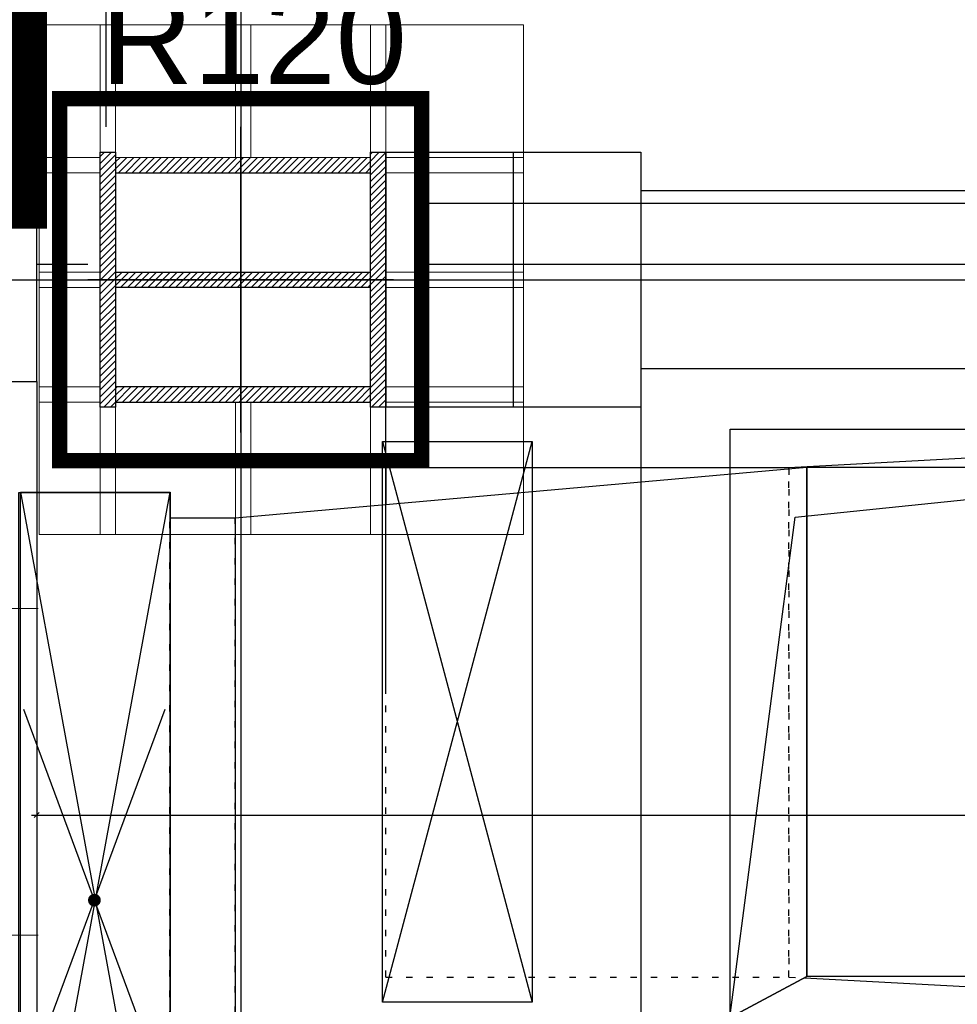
# Model space of a CAD drawing. Header units: centimetres. Extents: x -149939 to 48626, y -46000 to 152985.
# Tile 92 of 256: x -58973 to -57134, y 75578 to 77510. Entities that reach past the tile are written whole.
import ezdxf

# ---------------------------------------------------------------- set-up
doc = ezdxf.new("R2010")
doc.units = ezdxf.units.CM
doc.header["$LTSCALE"] = 50
doc.header["$PDMODE"] = 35
doc.header["$PDSIZE"] = 0.1
for name, pattern in [('CADVENT_HIDDEN', [0.8, 0.25, -0.55]), ('Kondygnacja  -0_5$0$DIVIDE', [31.75, 12.7, -6.35, 0, -6.35, 0, -6.35]), ('Kondygnacja  -0_5$0$HIDDEN', [9.525, 6.35, -3.175]), ('Kondygnacja  -0_5$0$HIDDEN2', [4.7625, 3.175, -1.5875]), ('Kondygnacja  -0_5$0$HIDDENX2', [19.05, 12.7, -6.35]), ('Osie rzutów$0$DASHDOT2', [12.7, 6.35, -3.175, 0, -3.175])]:
    doc.linetypes.add(name, pattern=pattern)
doc.layers.get('0').update_dxf_attribs({"color": 8})
doc.layers.get('DEFPOINTS').update_dxf_attribs({"color": 8})
for name, color, linetype in [('bgde-nawiewEXP', 7, 'Continuous'), ('bgde-nawiewHIDDEN', 250, 'Continuous'), ('bgde-wywiewEXP', 5, 'Continuous'), ('bgde-wywiewHIDDEN', 7, 'Continuous'), ('Kondygnacja  -0_5$0$ARCH_ETAPOWANIE', 8, 'Kondygnacja  -0_5$0$DIVIDE'), ('Kondygnacja  -0_5$0$ARCH_INFO_ODPORNOŚĆ OGNIOWA', 8, 'Continuous'), ('Kondygnacja  -0_5$0$ARCH_KONSTR_POWYŻEJ RZUTU', 8, 'Kondygnacja  -0_5$0$HIDDEN'), ('Kondygnacja  -0_5$0$ARCH_KONSTR_POWYŻEJ RZUTU_IST', 8, 'Kondygnacja  -0_5$0$HIDDEN2'), ('Kondygnacja  -0_5$0$ARCH_MUROWANE_IST', 8, 'Continuous'), ('Kondygnacja  -0_5$0$ARCH_STROP', 8, 'Continuous'), ('Kondygnacja  -0_5$0$ARCH_SŁUPY', 8, 'Continuous'), ('Kondygnacja  -0_5$0$ARCH_ŻELBET_IST', 8, 'Continuous'), ('Osie rzutów$0$ARCH_INFO_OSIE_IST', 8, 'Osie rzutów$0$DASHDOT2'), ('Osie rzutów$0$ARCH_INFO_OSIE_OPISY_IST', 8, 'Continuous')]:
    doc.layers.add(name, color=color, linetype=linetype)
for name, color, linetype, lineweight in [('bgde_klapy opis', 250, 'Continuous', 20), ('bgde_klapy p.poż.', 240, 'Continuous', 30), ('Kondygnacja  -0_5$0$ARCH_INFO_WYMIARY', 8, 'Continuous', 9), ('Kondygnacja  -0_5$0$ARCH_WIDOK', 8, 'Continuous', 13)]:
    doc.layers.add(name, color=color, linetype=linetype, lineweight=lineweight)
doc.styles.add('Kondygnacja  -0_5$0$Arial', font='ARIAL.TTF')
doc.styles.add('Kondygnacja  -0_5$0$Romans', font='Romans.shx', dxfattribs={"width": 0.7})
doc.dimstyles.new('Kondygnacja  -0_5$0$Wymiary 1-100', dxfattribs={"dimtxt": 12, "dimasz": 10, "dimexe": 5, "dimexo": 0, "dimgap": 4, "dimtad": 1, "dimrnd": 0.5, "dimzin": 12, "dimdsep": 46, "dimtxsty": 'Kondygnacja  -0_5$0$Romans', "dimblk": 'Kondygnacja  -0_5$0$_Oblique', "dimcen": 10, "dimdle": 10, "dimclrt": 55, "dimazin": 0, "dimtfac": 1, "dimtmove": 1, "dimatfit": 3, "dimfxl": 8, "dimfxlon": 1, "dimtolj": 1, "dimtzin": 0, "dimarcsym": 0})
pattern_1 = [(45, (-121140, 27000), (-6.7351921, 6.7351921), [])]

# ---------------------------------------------------------------- blocks, each defined once
blk = doc.blocks.new('Osie rzutów')
at = {"layer": 'Osie rzutów$0$ARCH_INFO_OSIE_IST', "ltscale": 10}
for p, q in [((6260, 12510), (6260, 4623.26)), ((6260, 12170), (6260, 12230)), ((4436.04, 12200), (13655, 12200)), ((6290, 12200), (6230, 12200))]:
    blk.add_line(p, q, dxfattribs=at)
blk = doc.blocks.new('Kondygnacja  -0_5$0$_Oblique')
at = {"color": 0, "linetype": 'ByBlock', "lineweight": -2}
blk.add_line((-0.5, -0.5), (0.5, 0.5), dxfattribs=at)
blk = doc.blocks.new('*D139')
at = {"layer": 'DEFPOINTS', "color": 0}
for p in [(-58940, 76554.6), (-46830, 76500), (-46830, 75949.4)]:
    blk.add_point(p, dxfattribs=at)
at = {"layer": 'Kondygnacja  -0_5$0$ARCH_INFO_WYMIARY', "color": 0, "lineweight": -2}
for p, q in [((-58940, 75957.4), (-58940, 75944.4)), ((-46830, 75957.4), (-46830, 75944.4)), ((-58950, 75949.4), (-46820, 75949.4))]:
    blk.add_line(p, q, dxfattribs=at)
at = {"layer": 'Kondygnacja  -0_5$0$ARCH_INFO_WYMIARY', "color": 0, "linetype": 'ByBlock', "lineweight": -2, "xscale": 10, "yscale": 10, "zscale": 10, "rotation": 180}
blk.add_blockref('Kondygnacja  -0_5$0$_Oblique', (-58940, 75949.4), dxfattribs=at)
at = {"layer": 'Kondygnacja  -0_5$0$ARCH_INFO_WYMIARY', "color": 0, "linetype": 'ByBlock', "lineweight": -2, "xscale": 10, "yscale": 10, "zscale": 10}
blk.add_blockref('Kondygnacja  -0_5$0$_Oblique', (-46830, 75949.4), dxfattribs=at)
at = {"layer": 'Kondygnacja  -0_5$0$ARCH_INFO_WYMIARY', "color": 55, "insert": (-52885, 75959.4), "char_height": 12, "attachment_point": 5, "style": 'Kondygnacja  -0_5$0$Romans'}
blk.add_mtext('\\A1;12110', dxfattribs=at)
blk = doc.blocks.new('Kondygnacja  -0_5$0$konstrukcja istniejąca -0.5')
at = {"layer": 'Kondygnacja  -0_5$0$ARCH_KONSTR_POWYŻEJ RZUTU_IST', "ltscale": 10}
for p, q in [((6288.46, 4975), (6288.46, 12225)), ((6288.46, 12225), (6338.46, 12225)), ((6288.46, 12175), (6288.46, 12225)), ((6288.46, 12225), (6338.46, 12225)), ((6338.46, 12217.5), (7382, 12217.5)), ((7382, 12182.5), (6338.46, 12182.5)), ((6338.46, 12175), (6288.46, 12175))]:
    blk.add_line(p, q, dxfattribs=at)
for points in [[(6313.46, 12225), (6313.46, 12175)], [(6338.46, 12225), (6338.46, 12175)], [(6338.46, 12175), (6338.46, 11025)]]:
    blk.add_lwpolyline(points, dxfattribs=at)

msp = doc.modelspace()

# ---------------------------------------------------------------- hatches: boundary and pattern name
at = {"layer": 'Kondygnacja  -0_5$0$ARCH_SŁUPY'}
h = msp.add_hatch(dxfattribs=at)
h.set_pattern_fill('ANSI31', color=256, scale=3, style=0)
h.set_pattern_definition(pattern_1)
h.paths.add_polyline_path([(-58785.391, 77250), (-58815.391, 77250), (-58815.391, 76750), (-58785.391, 76750)])
h = msp.add_hatch(dxfattribs=at)
h.set_pattern_fill('ANSI31', color=256, scale=3, style=0)
h.set_pattern_definition(pattern_1)
h.paths.add_polyline_path([(-58285.391, 77250), (-58285.391, 76750), (-58255.391, 76750), (-58255.391, 77250)])
h = msp.add_hatch(dxfattribs=at)
h.set_pattern_fill('ANSI31', color=256, scale=3, style=0)
h.set_pattern_definition(pattern_1)
h.paths.add_polyline_path([(-58285.391, 77240), (-58785.391, 77240), (-58785.391, 77210), (-58285.391, 77210)])
h = msp.add_hatch(dxfattribs=at)
h.set_pattern_fill('ANSI31', color=256, scale=3, style=0)
h.set_pattern_definition(pattern_1)
h.paths.add_polyline_path([(-58285.391, 76985), (-58285.391, 77015), (-58785.391, 77015), (-58785.391, 76985)])
h = msp.add_hatch(dxfattribs=at)
h.set_pattern_fill('ANSI31', color=256, scale=3, style=0)
h.set_pattern_definition(pattern_1)
h.paths.add_polyline_path([(-58285.391, 76760), (-58285.391, 76790), (-58785.391, 76790), (-58785.391, 76760)])

# ---------------------------------------------------------------- linework, layer by layer
at = {"layer": 'bgde-nawiewEXP', "linetype": 'Continuous'}
for points in [[(-58255.394, 76631.674), (-57464.626, 76631.674), (-57464.626, 76629.276), (-57464.626, 76629.276), (-57464.626, 76631.674), (-56536.095, 76681.674), (-56536.095, 76632.419)], [(-58255.394, 76631.674), (-58255.394, 76558.759)], [(-57433.867, 75630.018), (-56536.095, 75581.674), (-56536.095, 75632.419)]]:
    msp.add_lwpolyline(points, dxfattribs=at)
at = {"layer": 'bgde-nawiewHIDDEN', "linetype": 'CADVENT_HIDDEN'}
for points in [[(-58255.394, 75631.674), (-57464.626, 75631.674), (-57464.626, 76629.276), (-57464.626, 76629.276), (-57464.626, 75631.674), (-57433.867, 75630.018)], [(-58255.394, 75631.674), (-58255.394, 76558.759)]]:
    msp.add_lwpolyline(points, dxfattribs=at)
at = {"layer": 'bgde-wywiewEXP', "linetype": 'Continuous'}
for points in [[(-58550.758, 76532.419), (-57429.379, 76632.419), (-57429.379, 75632.419), (-57429.379, 76632.419), (-55853.281, 76632.419), (-55853.281, 75632.419), (-57429.379, 75632.419), (-58550.758, 75032.419)], [(-57429.379, 75632.419), (-57429.379, 76632.419)], [(-58678.911, 76582.419), (-58678.911, 76582.419), (-58678.911, 76532.419)], [(-58678.911, 76532.419), (-58550.758, 76532.419), (-58550.759, 75032.419)], [(-58550.758, 76532.419), (-58550.758, 75032.419), (-57429.379, 75632.419)]]:
    msp.add_lwpolyline(points, dxfattribs=at)
msp.add_lwpolyline([(-58974.912, 74982.419), (-58974.911, 76582.419), (-58678.911, 76582.419), (-58678.912, 74982.419)], close=True, dxfattribs=at)
at = {"layer": 'bgde-wywiewHIDDEN', "linetype": 'CADVENT_HIDDEN'}
for points in [[(-58678.912, 75032.419), (-58678.911, 76532.419)], [(-58678.912, 75032.419), (-58678.911, 76532.419)], [(-58550.758, 75481.017), (-58550.758, 76532.419), (-58550.758, 76532.419)]]:
    msp.add_lwpolyline(points, dxfattribs=at)
at = {"layer": 'bgde-wywiewHIDDEN'}
for points in [[(-58965.715, 75407.274), (-58688.108, 76157.564)], [(-58965.715, 76157.564), (-58688.108, 75407.274)]]:
    msp.add_lwpolyline(points, dxfattribs=at)
msp.add_lwpolyline([(-58826.911, 75776.169, 12.5, 12.5, 1), (-58826.911, 75788.669, 12.5, 12.5, 1)], format="xyseb", close=True, dxfattribs=at)
at = {"layer": 'bgde_klapy opis'}
for p, q in [((-58937.512, 76354.766), (-61153.246, 76354.766)), ((-58937.512, 75713.764), (-61153.246, 75713.764))]:
    msp.add_line(p, q, dxfattribs=at)
at = {"layer": 'bgde_klapy p.poż.'}
for p, q in [((-58261.99, 76682.763), (-57968.322, 75582.637)), ((-58261.99, 75582.637), (-57968.322, 76682.763)), ((-58971.99, 76582.763), (-58678.322, 74980.637)), ((-58971.99, 74980.637), (-58678.322, 76582.763))]:
    msp.add_line(p, q, dxfattribs=at)
for points in [[(-58261.99, 76682.763), (-57968.322, 76682.763), (-57968.322, 75582.637), (-58261.99, 75582.637)], [(-58971.99, 76582.763), (-58678.322, 76582.763), (-58678.322, 74980.637), (-58971.99, 74980.637)]]:
    msp.add_lwpolyline(points, close=True, dxfattribs=at)
at = {"layer": 'Kondygnacja  -0_5$0$ARCH_ETAPOWANIE', "ltscale": 10, "const_width": 200, "elevation": 3000}
msp.add_lwpolyline([(-71680, -5690), (-71680, 9430), (-65010, 9430), (-65010, 10860), (-63050, 10860), (-62990, 77200), (-59020, 77200), (-59020, 89588.736), (-59420, 89588.736), (-59420.034, 102625.822), (-71890, 102620.19), (-71890, 102620.19), (-32748.04, 102637.868)], dxfattribs=at)
at = {"layer": 'Kondygnacja  -0_5$0$ARCH_MUROWANE_IST', "ltscale": 4}
for p, q in [((-58185, 77150), (-53280, 77150)), ((-58940, 76800), (-58940, 72420))]:
    msp.add_line(p, q, dxfattribs=at)
for points in [[(-58804.183, 77300), (-58804.183, 89900), (-58804.183, 89900)], [(-58840, 77030), (-58940, 77030)], [(-53280, 77030), (-58185, 77030)]]:
    msp.add_lwpolyline(points, dxfattribs=at)
at = {"layer": 'Kondygnacja  -0_5$0$ARCH_STROP', "linetype": 'Kondygnacja  -0_5$0$HIDDENX2', "ltscale": 2, "elevation": -1599.98}
msp.add_lwpolyline([(-57580.033, 76706.544), (-55780.033, 76706.544), (-55780.033, 75556.544), (-57580.033, 75556.544)], close=True, dxfattribs=at)
msp.add_lwpolyline([(-57580.033, 75556.544), (-57452.653, 76533.708), (-55780.033, 76706.544)], dxfattribs=at)
at = {"layer": 'Kondygnacja  -0_5$0$ARCH_SŁUPY'}
for p, q in [((-58785.391, 77015), (-58285.391, 77015)), ((-58285.391, 76985), (-58785.391, 76985))]:
    msp.add_line(p, q, dxfattribs=at)
at = {"layer": 'Kondygnacja  -0_5$0$ARCH_SŁUPY', "const_width": 30}
msp.add_lwpolyline([(-58895, 77355), (-58185, 77355), (-58185, 76645), (-58895, 76645)], close=True, dxfattribs=at)
at = {"layer": 'Kondygnacja  -0_5$0$ARCH_SŁUPY'}
for points in [[(-58815.391, 77250), (-58785.391, 77250), (-58785.391, 76750), (-58815.391, 76750)], [(-58285.391, 77250), (-58255.391, 77250), (-58255.391, 76750), (-58285.391, 76750)]]:
    msp.add_lwpolyline(points, close=True, dxfattribs=at)
for points in [[(-58785.391, 77210), (-58285.391, 77210)], [(-58285.391, 76790), (-58785.391, 76790)], [(-58785.391, 76760), (-58285.391, 76760)]]:
    msp.add_lwpolyline(points, dxfattribs=at)
at = {"layer": 'Kondygnacja  -0_5$0$ARCH_WIDOK'}
msp.add_lwpolyline([(-57985.391, 77500), (-57985.391, 76500), (-58935.391, 76500), (-58935.391, 77500)], close=True, dxfattribs=at)
for points in [[(-58815.391, 77500), (-58815.391, 77250)], [(-58785.391, 77500), (-58785.391, 77250)], [(-58550.391, 77500), (-58550.391, 77240)], [(-58520.391, 77500), (-58520.391, 77240)], [(-58285.391, 77500), (-58285.391, 77250)], [(-58255.391, 77500), (-58255.391, 77250)], [(-58935.391, 77240), (-58815.391, 77240)], [(-58285.391, 77240), (-58785.391, 77240)], [(-58255.391, 77240), (-57985.391, 77240)], [(-58935.391, 77210), (-58815.391, 77210)], [(-58255.391, 77210), (-57985.391, 77210)], [(-58935.391, 77015), (-58815.391, 77015)], [(-58255.391, 77015), (-57985.391, 77015)], [(-58935.391, 76985), (-58815.391, 76985)], [(-58255.391, 76985), (-57985.391, 76985)], [(-58935.391, 76790), (-58815.391, 76790)], [(-58255.391, 76790), (-57985.391, 76790)], [(-58935.391, 76760), (-58815.391, 76760)], [(-58815.391, 76750), (-58815.391, 76500)], [(-58785.391, 76750), (-58785.391, 76500)], [(-58550.391, 76760), (-58550.391, 76500)], [(-58520.391, 76760), (-58520.391, 76500)], [(-58285.391, 76750), (-58285.391, 76500)], [(-58255.391, 76760), (-57985.391, 76760)], [(-58255.391, 76750), (-58255.391, 76500)]]:
    msp.add_lwpolyline(points, dxfattribs=at)
at = {"layer": 'Kondygnacja  -0_5$0$ARCH_ŻELBET_IST', "ltscale": 4}
msp.add_lwpolyline([(-59340, 76800), (-58940, 76800), (-58940, 77200), (-59340, 77200)], close=True, dxfattribs=at)

# ---------------------------------------------------------------- block references
at = {"layer": 'Kondygnacja  -0_5$0$ARCH_KONSTR_POWYŻEJ RZUTU', "xscale": 10, "yscale": 10, "zscale": 10}
msp.add_blockref('Kondygnacja  -0_5$0$konstrukcja istniejąca -0.5', (-121140, -45000), dxfattribs=at)
at = {"layer": 'Osie rzutów$0$ARCH_INFO_OSIE_OPISY_IST', "color": 30, "xscale": 10, "yscale": 10, "zscale": 10}
msp.add_blockref('Osie rzutów', (-121140, -45000), dxfattribs=at)

# ---------------------------------------------------------------- texts
at = {"layer": 'Kondygnacja  -0_5$0$ARCH_INFO_ODPORNOŚĆ OGNIOWA', "insert": (-58514.442, 77623.103), "char_height": 180, "width": 533.32525, "attachment_point": 5, "style": 'Kondygnacja  -0_5$0$Arial'}
msp.add_mtext('\\PR120', dxfattribs=at)

# ---------------------------------------------------------------- dimensions: what is measured, and where the dimension line sits
at = {"layer": 'Kondygnacja  -0_5$0$ARCH_INFO_WYMIARY'}
dim = msp.add_linear_dim(base=(-46830, 75949.409), p1=(-58940, 76554.625), p2=(-46830, 76500), dimstyle='Kondygnacja  -0_5$0$Wymiary 1-100', dxfattribs=at)
dim.commit()
dim.dimension.update_dxf_attribs({"geometry": '*D139', "text_midpoint": (-52885, 75959.409)})

doc.saveas('drawing.dxf')
